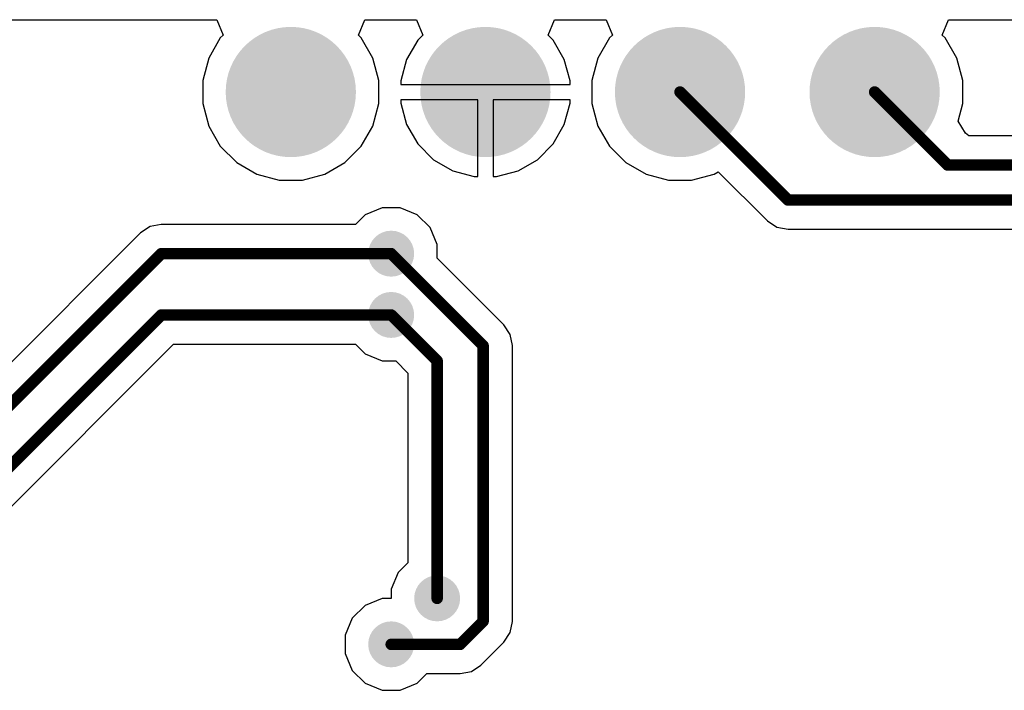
# Model space of a CAD drawing. Header units: inches. Extents: x 0.3 to 40.7, y 0.3 to 25.1.
# Tile 2 of 3: x 13.2 to 26, y 16.3 to 25.1. Entities that reach past the tile are written whole.
import ezdxf

# ---------------------------------------------------------------- set-up
doc = ezdxf.new("R2010")
doc.units = ezdxf.units.IN
for name, color, linetype in [('Pad Holes', 156, 'Continuous'), ('TOP', 1, 'Continuous'), ('Via Holes', 16, 'Continuous')]:
    doc.layers.add(name, color=color, linetype=linetype)

# ---------------------------------------------------------------- blocks, each defined once
blk = doc.blocks.new('PIN_HEADER_2_54___VERT__1_4POS_F_________1_1697')
at = {"layer": 'Pad Holes'}
h = blk.add_hatch(color=7, dxfattribs=at)
edge = h.paths.add_edge_path()
edge.add_arc((-3.81, 0), 0.499999, 0, 360)
h = blk.add_hatch(color=7, dxfattribs=at)
edge = h.paths.add_edge_path()
edge.add_arc((-1.27, 0), 0.499999, 0, 360)
h = blk.add_hatch(color=7, dxfattribs=at)
edge = h.paths.add_edge_path()
edge.add_arc((1.27, 0), 0.499999, 0, 360)
h = blk.add_hatch(color=7, dxfattribs=at)
edge = h.paths.add_edge_path()
edge.add_arc((3.81, 0), 0.499999, 0, 360)
at = {"layer": 'TOP'}
h = blk.add_hatch(color=1, dxfattribs=at)
edge = h.paths.add_edge_path()
edge.add_arc((-3.81, 0), 0.8499983, 0, 360)
h = blk.add_hatch(color=1, dxfattribs=at)
edge = h.paths.add_edge_path()
edge.add_arc((-1.27, 0), 0.8499983, 0, 360)
h = blk.add_hatch(color=1, dxfattribs=at)
edge = h.paths.add_edge_path()
edge.add_arc((1.27, 0), 0.8499983, 0, 360)
h = blk.add_hatch(color=1, dxfattribs=at)
edge = h.paths.add_edge_path()
edge.add_arc((3.81, 0), 0.8499983, 0, 360)

msp = doc.modelspace()

# ---------------------------------------------------------------- hatches: boundary and pattern name
at = {"layer": 'TOP'}
h = msp.add_hatch(color=1, dxfattribs=at)
edge = h.paths.add_edge_path()
edge.add_arc((17.99999956, 21.99999918), 0.2999994, 0, 360)
h = msp.add_hatch(color=1, dxfattribs=at)
edge = h.paths.add_edge_path()
edge.add_arc((17.99999956, 21.20000078), 0.2999994, 0, 360)
h = msp.add_hatch(color=1, dxfattribs=at)
edge = h.paths.add_edge_path()
edge.add_arc((18.6000009, 17.50000056), 0.2999994, 0, 360)
h = msp.add_hatch(color=1, dxfattribs=at)
edge = h.paths.add_edge_path()
edge.add_arc((17.99999956, 16.89999922), 0.2999994, 0, 360)
at = {"layer": 'Via Holes'}
h = msp.add_hatch(color=7, dxfattribs=at)
edge = h.paths.add_edge_path()
edge.add_arc((17.99999956, 21.99999918), 0.1499997, 0, 360)
h = msp.add_hatch(color=7, dxfattribs=at)
edge = h.paths.add_edge_path()
edge.add_arc((17.99999956, 21.20000078), 0.1499997, 0, 360)
h = msp.add_hatch(color=7, dxfattribs=at)
edge = h.paths.add_edge_path()
edge.add_arc((18.6000009, 17.50000056), 0.1499997, 0, 360)
h = msp.add_hatch(color=7, dxfattribs=at)
edge = h.paths.add_edge_path()
edge.add_arc((17.99999956, 16.89999922), 0.1499997, 0, 360)

# ---------------------------------------------------------------- linework, layer by layer
at = {"layer": 'TOP'}
for p, q in [((4.50001132, 25.05414598), (15.72498506, 25.05415106)), ((15.72498506, 25.05415106), (15.80782716, 24.85414892)), ((17.57223054, 24.85415146), (17.65507518, 25.05415106)), ((17.65507518, 25.05415106), (18.33003446, 25.05415106)), ((18.33003446, 25.05415106), (18.4128791, 24.85415146)), ((20.04718114, 24.85415146), (20.13002324, 25.05415106)), ((20.13002324, 25.05415106), (20.8049876, 25.0541536)), ((20.8049876, 25.0541536), (20.8878297, 24.85415146)), ((25.192228, 24.854154), (25.27507264, 25.0541536)), ((25.27507264, 25.0541536), (36.49999811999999, 25.05415868)), ((15.76980336, 24.81612512), (15.61840158, 24.55389298)), ((15.80782716, 24.85414892), (15.76980336, 24.81612512)), ((17.61025688, 24.81612512), (17.57223054, 24.85415146)), ((17.76165866, 24.55389298), (17.61025688, 24.81612512)), ((18.4128791, 24.85415146), (18.3466105, 24.78788286)), ((20.11344974, 24.78788286), (20.04718114, 24.85415146)), ((20.84980336, 24.81612512), (20.69840158, 24.55389298)), ((20.8878297, 24.85415146), (20.84980336, 24.81612512)), ((25.23025688, 24.81612512), (25.192228, 24.854154)), ((25.38165866, 24.55389298), (25.23025688, 24.81612512)), ((18.3466105, 24.78788286), (18.20126662, 24.53613838)), ((20.25879362, 24.53613838), (20.11344974, 24.78788286)), ((15.61840158, 24.55389298), (15.54003242, 24.26140944)), ((17.84002782, 24.26140944), (17.76165866, 24.55389298)), ((20.69840158, 24.55389298), (20.62003242, 24.26140944)), ((25.46002782, 24.26140944), (25.38165866, 24.55389298)), ((18.20126662, 24.53613838), (18.12603182, 24.25535408)), ((20.33402842, 24.25535408), (20.25879362, 24.53613838)), ((15.54003242, 24.26140944), (15.54003242, 23.95861096)), ((17.84002782, 23.95861096), (17.84002782, 24.26140944)), ((18.12603182, 24.25535408), (18.12603182, 24.21001)), ((18.12603182, 24.21001), (20.33402842, 24.21001)), ((20.33402842, 24.21001), (20.33402842, 24.25535408)), ((20.62003242, 24.26140944), (20.62003242, 23.95861096)), ((25.46002782, 23.95861096), (25.46002782, 24.26140944)), ((15.54003242, 23.95861096), (15.61840158, 23.66612742)), ((17.76165866, 23.66612742), (17.84002782, 23.95861096)), ((19.13003032, 24.0100104), (18.12603182, 24.0100104)), ((18.12603182, 24.0100104), (18.12603182, 23.96466632)), ((18.12603182, 23.96466632), (18.20126662, 23.68388202)), ((19.13003032, 23.0060119), (19.13003032, 24.0100104)), ((20.33402842, 24.0100104), (19.33002992, 24.0100104)), ((19.33002992, 24.0100104), (19.33002992, 23.0060119)), ((20.25879362, 23.68388202), (20.33402842, 23.96466632)), ((20.33402842, 23.96466632), (20.33402842, 24.0100104)), ((20.62003242, 23.95861096), (20.69840158, 23.66612742)), ((25.3986411, 23.72951058), (25.46002782, 23.95861096)), ((15.61840158, 23.66612742), (15.76980336, 23.40389528)), ((17.61025688, 23.40389528), (17.76165866, 23.66612742)), ((18.20126662, 23.68388202), (18.3466105, 23.43213754)), ((20.11344974, 23.43213754), (20.25879362, 23.68388202)), ((20.69840158, 23.66612742), (20.84980336, 23.40389528)), ((25.49476232, 23.57492364), (25.3986411, 23.72951058)), ((25.53923518, 23.53905884), (25.49476232, 23.57492364)), ((28.5432881, 23.53905884), (25.53923518, 23.53905884)), ((15.76980336, 23.40389528), (15.9839152, 23.18978344)), ((17.39614504, 23.18978344), (17.61025688, 23.40389528)), ((18.3466105, 23.43213754), (18.55215746, 23.22659058)), ((19.90790278, 23.22659058), (20.11344974, 23.43213754)), ((20.84980336, 23.40389528), (21.0639152, 23.18978344)), ((15.9839152, 23.18978344), (16.24614734, 23.03838166)), ((17.1339129, 23.03838166), (17.39614504, 23.18978344)), ((18.55215746, 23.22659058), (18.80390194, 23.0812467)), ((19.6561583, 23.0812467), (19.90790278, 23.22659058)), ((21.0639152, 23.18978344), (21.32614734, 23.03838166)), ((16.24614734, 23.03838166), (16.53863088, 22.9600125)), ((16.84142936, 22.9600125), (17.1339129, 23.03838166)), ((18.80390194, 23.0812467), (19.08468624, 23.0060119)), ((19.08468624, 23.0060119), (19.13003032, 23.0060119)), ((19.33002992, 23.0060119), (19.375374, 23.0060119)), ((19.375374, 23.0060119), (19.6561583, 23.0812467)), ((21.32614734, 23.03838166), (21.61863088, 22.9600125)), ((21.92142936, 22.9600125), (22.2139129, 23.03838166)), ((22.2139129, 23.03838166), (22.26908678, 23.07023834)), ((22.26908678, 23.07023834), (22.9096824, 22.42964272)), ((16.53863088, 22.9600125), (16.84142936, 22.9600125)), ((21.61863088, 22.9600125), (21.92142936, 22.9600125)), ((17.66012724, 22.5086545), (17.53381558, 22.38234284)), ((17.88065258, 22.59999798), (17.66012724, 22.5086545)), ((18.11934654, 22.59999798), (17.88065258, 22.59999798)), ((18.33987188, 22.5086545), (18.11934654, 22.59999798)), ((18.50865488, 22.3398715), (18.33987188, 22.5086545)), ((15.00000048, 22.38234284), (14.85368378, 22.35323952)), ((17.53381558, 22.38234284), (15.00000048, 22.38234284)), ((22.9096824, 22.42964272), (23.0337233, 22.34675998)), ((14.72964288, 22.27035678), (11.44163066, 18.98234456)), ((14.85368378, 22.35323952), (14.72964288, 22.27035678)), ((18.59999836, 22.11934616), (18.50865488, 22.3398715)), ((23.0337233, 22.34675998), (23.18004, 22.31765666)), ((23.18004, 22.31765666), (28.24163008, 22.31765666)), ((18.59999836, 21.94071558), (18.59999836, 22.11934616)), ((19.4703573, 21.07035664), (18.59999836, 21.94071558)), ((19.55324004, 20.94631574), (19.4703573, 21.07035664)), ((19.58234336, 20.79999904), (19.55324004, 20.94631574)), ((12.1703592, 17.8283743), (15.15964202, 20.81765712)), ((15.15964202, 20.81765712), (17.53381558, 20.81765712)), ((17.53381558, 20.81765712), (17.66012724, 20.69134546)), ((17.66012724, 20.69134546), (17.88065258, 20.60000198)), ((19.58234336, 17.20000116), (19.58234336, 20.79999904)), ((17.88065258, 20.60000198), (18.05928316, 20.60000198)), ((18.05928316, 20.60000198), (18.21765724, 20.4416279)), ((18.21765724, 20.4416279), (18.21765724, 17.96618454)), ((18.21765724, 17.96618454), (18.09134558, 17.83987288)), ((18.09134558, 17.83987288), (18.0000021, 17.61934754)), ((18.0000021, 17.61934754), (18.0000021, 17.49999802)), ((17.88065258, 17.49999802), (17.66012724, 17.40865454)), ((18.0000021, 17.49999802), (17.88065258, 17.49999802)), ((17.66012724, 17.40865454), (17.49134424, 17.23987154)), ((17.49134424, 17.23987154), (17.40000076, 17.0193462)), ((19.55324004, 17.05368446), (19.58234336, 17.20000116)), ((17.40000076, 17.0193462), (17.40000076, 16.78065224)), ((19.4703573, 16.92964356), (19.55324004, 17.05368446)), ((19.17035536, 16.62964162), (19.4703573, 16.92964356)), ((17.40000076, 16.78065224), (17.49134424, 16.5601269)), ((19.04631446, 16.54675888), (19.17035536, 16.62964162)), ((17.49134424, 16.5601269), (17.66012724, 16.3913439)), ((18.33987188, 16.3913439), (18.46618354, 16.51765556)), ((18.46618354, 16.51765556), (18.89999776, 16.51765556)), ((18.89999776, 16.51765556), (19.04631446, 16.54675888)), ((17.66012724, 16.3913439), (17.88065258, 16.30000042)), ((18.11934654, 16.30000042), (18.33987188, 16.3913439)), ((17.88065258, 16.30000042), (18.11934654, 16.30000042))]:
    msp.add_line(p, q, dxfattribs=at)
at = {"layer": 'TOP', "const_width": 0.1499997}
for points in [[(21.77003012, 24.1100102), (23.18004, 22.70000032)], [(24.31003012, 24.1100102), (25.26332514, 23.15671518)], [(25.26332514, 23.15671518), (28.5432881, 23.15671518)], [(23.18004, 22.70000032), (28.40000161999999, 22.70000032)], [(11.6000022, 18.6000009), (15.00000048, 21.99999918)], [(15.00000048, 21.99999918), (17.99999956, 21.99999918)], [(17.99999956, 21.99999918), (19.1999997, 20.79999904)], [(11.9000016, 18.0987319), (15.00127048, 21.20000078)], [(15.00127048, 21.20000078), (17.99999956, 21.20000078)], [(17.99999956, 21.20000078), (18.6000009, 20.59999944)], [(19.1999997, 17.20000116), (19.1999997, 20.79999904)], [(18.6000009, 17.50000056), (18.6000009, 20.59999944)], [(18.89999776, 16.89999922), (19.1999997, 17.20000116)], [(17.99999956, 16.89999922), (18.89999776, 16.89999922)]]:
    msp.add_lwpolyline(points, dxfattribs=at)
at = {"layer": 'TOP', "const_width": 0.07499858}
for points in [[(21.73252956, 24.1100102, 1), (21.80753068, 24.1100102, 1)], [(24.27252956, 24.1100102, 1), (24.34753068, 24.1100102, 1)], [(25.22582458, 23.15671518, 1), (25.3008257, 23.15671518, 1)], [(25.22582458, 23.15671518, 1), (25.3008257, 23.15671518, 1)], [(23.14253944, 22.70000032, 1), (23.21754056, 22.70000032, 1)], [(23.14253944, 22.70000032, 1), (23.21754056, 22.70000032, 1)], [(14.96249992, 21.99999918, 1), (15.03750104, 21.99999918, 1)], [(14.96249992, 21.99999918, 1), (15.03750104, 21.99999918, 1)], [(17.962499, 21.99999918, 1), (18.03750012, 21.99999918, 1)], [(17.962499, 21.99999918, 1), (18.03750012, 21.99999918, 1)], [(14.96376992, 21.20000078, 1), (15.03877104, 21.20000078, 1)], [(14.96376992, 21.20000078, 1), (15.03877104, 21.20000078, 1)], [(17.962499, 21.20000078, 1), (18.03750012, 21.20000078, 1)], [(17.962499, 21.20000078, 1), (18.03750012, 21.20000078, 1)], [(19.16249914, 20.79999904, 1), (19.23750026, 20.79999904, 1)], [(19.16249914, 20.79999904, 1), (19.23750026, 20.79999904, 1)], [(18.56250034, 20.59999944, 1), (18.63750146, 20.59999944, 1)], [(18.56250034, 20.59999944, 1), (18.63750146, 20.59999944, 1)], [(18.56250034, 17.50000056, 1), (18.63750146, 17.50000056, 1)], [(19.16249914, 17.20000116, 1), (19.23750026, 17.20000116, 1)], [(19.16249914, 17.20000116, 1), (19.23750026, 17.20000116, 1)], [(17.962499, 16.89999922, 1), (18.03750012, 16.89999922, 1)], [(18.8624972, 16.89999922, 1), (18.93749832, 16.89999922, 1)], [(18.8624972, 16.89999922, 1), (18.93749832, 16.89999922, 1)]]:
    msp.add_lwpolyline(points, format="xyb", close=True, dxfattribs=at)

# ---------------------------------------------------------------- block references
msp.add_blockref('PIN_HEADER_2_54___VERT__1_4POS_F_________1_1697', (20.50003012, 24.1100102))

doc.saveas('drawing.dxf')
